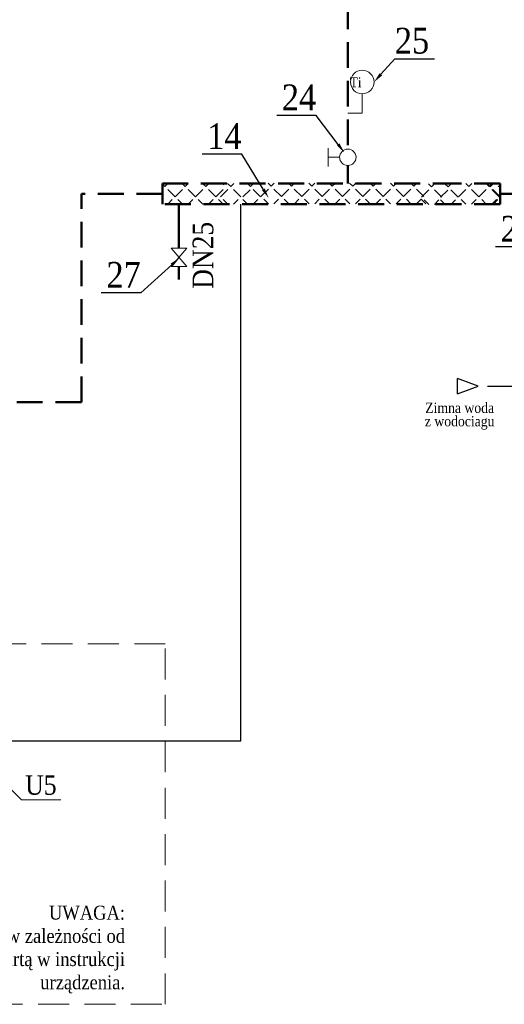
# Model space of a CAD drawing. Extents: x 395 to 255771, y -207783 to 366.
# Tile 7 of 10: x 187535 to 196933, y -178250 to -159153. Entities that reach past the tile are written whole.
import ezdxf
from ezdxf import colors
from ezdxf.entities.mleader import LeaderData, LeaderLine
from ezdxf.enums import TextEntityAlignment as Align
from ezdxf.math import Vec2, Vec3

# ---------------------------------------------------------------- set-up
doc = ezdxf.new("R2010")
doc.units = 0
doc.header["$LTSCALE"] = 100
for name, pattern in [('CONTINU', [0]), ('DASHED', [0.75, 0.5, -0.25]), ('GESTRICHELT', [0.3, 0.2, -0.1])]:
    doc.linetypes.add(name, pattern=pattern)
doc.layers.add('_H_Armaturen_GS', color=7, linetype='CONTINUOUS')
doc.layers.add('Opisy', color=7, linetype='CONTINUOUS')
for name, color, linetype, lineweight in [('LINIE CIENKIE', 7, 'CONTINUOUS', 15), ('RR_IZC_Numeracja', 7, 'CONTINUOUS', 0), ('RR_IZC_powrot', 180, 'DASHED', 50), ('RR_IZC_Urzadzenia', 7, 'CONTINUOUS', 0), ('WODA ZIMNA', 104, 'WODA_ZIMNA', 30)]:
    doc.layers.add(name, color=color, linetype=linetype, lineweight=lineweight)
doc.styles.add('Garamond', font='GARA.TTF')
doc.styles.get("Standard").update_dxf_attribs({"font": 'arial.ttf', "height": 2.5})
doc.linetypes.add('WODA_ZIMNA', pattern='A,20,-6,["W",Standard,S=5,R=0,X=-4,Y=-2.5],-3', length=29)

msp = doc.modelspace()

# ---------------------------------------------------------------- hatches: boundary and pattern name
at = {"layer": '_H_Armaturen_GS', "linetype": 'CONTINU'}
h = msp.add_hatch(dxfattribs=at)
h.set_pattern_fill('ANGLE', color=256, scale=40, angle=45, style=0)
h.set_pattern_definition([(45, (130685.96, -173849.7), (-197.5656, 197.5656), [203.2, -76.2]), (135, (130685.96, -173849.7), (-197.5656, -197.5656), [203.2, -76.2])])
h.paths.add_polyline_path([(191503, -162332), (190303, -162332), (190303, -162732), (191503, -162732)])

# ---------------------------------------------------------------- linework, layer by layer
for p, q in [((192411, -162384), (192352, -162325)), ((192411, -162384), (192470, -162325)), ((192806, -162384), (192747, -162325)), ((192806, -162384), (192865, -162325)), ((193201, -162384), (193142, -162325)), ((193201, -162384), (193261, -162325)), ((193596, -162384), (193537, -162325)), ((193596, -162384), (193656, -162325)), ((193992, -162384), (193932, -162325)), ((193992, -162384), (194051, -162325)), ((194387, -162384), (194327, -162325)), ((194387, -162384), (194446, -162325)), ((194782, -162384), (194723, -162325)), ((194782, -162384), (194841, -162325)), ((195177, -162384), (195118, -162325)), ((195177, -162384), (195236, -162325)), ((191429, -162588), (191572, -162445)), ((191626, -162391), (191567, -162332)), ((191626, -162391), (191685, -162332)), ((191824, -162588), (191680, -162445)), ((191865, -162591), (192005, -162451)), ((192009, -162391), (191950, -162332)), ((192009, -162391), (192068, -162332)), ((192206, -162588), (192063, -162445)), ((192214, -162581), (192357, -162438)), ((192609, -162581), (192465, -162438)), ((192609, -162581), (192752, -162438)), ((193004, -162581), (192860, -162438)), ((193004, -162581), (193147, -162438)), ((193399, -162581), (193255, -162438)), ((193399, -162581), (193543, -162438)), ((193794, -162581), (193650, -162438)), ((193794, -162581), (193938, -162438)), ((194189, -162581), (194045, -162438)), ((194189, -162581), (194333, -162438)), ((194584, -162581), (194441, -162438)), ((194584, -162581), (194728, -162438)), ((194979, -162581), (194836, -162438)), ((194979, -162581), (195123, -162438)), ((195375, -162581), (195231, -162438)), ((195325, -162595), (195468, -162452)), ((195522, -162398), (195463, -162339)), ((195522, -162398), (195581, -162339)), ((195720, -162595), (195576, -162452)), ((195697, -162598), (195837, -162458)), ((195841, -162398), (195781, -162339)), ((195841, -162398), (195900, -162339)), ((196038, -162595), (195895, -162452)), ((196045, -162588), (196189, -162445)), ((196243, -162391), (196184, -162332)), ((196243, -162391), (196302, -162332)), ((196441, -162588), (196297, -162445)), ((196441, -162588), (196584, -162445)), ((196638, -162391), (196579, -162332)), ((196658, -162395), (196592, -162329)), ((196654, -162391), (196595, -162332)), ((196638, -162391), (196697, -162332)), ((196654, -162391), (196714, -162332)), ((196658, -162395), (196725, -162329)), ((196836, -162588), (196692, -162445)), ((196856, -162593), (196708, -162445)), ((196814, -162393), (196851, -162357)), ((191572, -162732), (191483, -162642)), ((191681, -162732), (191770, -162642)), ((191947, -162725), (191865, -162642)), ((192070, -162725), (192152, -162642)), ((192357, -162725), (192267, -162635)), ((192465, -162725), (192555, -162635)), ((192752, -162725), (192663, -162635)), ((192752, -162725), (192663, -162635)), ((192861, -162725), (192950, -162635)), ((193147, -162725), (193058, -162635)), ((193256, -162725), (193345, -162635)), ((193542, -162725), (193453, -162635)), ((193651, -162725), (193740, -162635)), ((193937, -162725), (193848, -162635)), ((194046, -162725), (194135, -162635)), ((194332, -162725), (194243, -162635)), ((194441, -162725), (194530, -162635)), ((194727, -162725), (194638, -162635)), ((194836, -162725), (194926, -162635)), ((195123, -162725), (195033, -162635)), ((195231, -162725), (195321, -162635)), ((195410, -162725), (195321, -162635)), ((195468, -162739), (195378, -162649)), ((195576, -162739), (195666, -162649)), ((195779, -162732), (195697, -162649)), ((195902, -162732), (195984, -162649)), ((196189, -162732), (196099, -162642)), ((196297, -162732), (196387, -162642)), ((196584, -162732), (196494, -162642)), ((196692, -162732), (196782, -162642)), ((196709, -162732), (196798, -162643)), ((196720, -162729), (196802, -162646))]:
    msp.add_line(p, q, dxfattribs=at)
at = {"layer": 'LINIE CIENKIE', "linetype": 'GESTRICHELT', "ltscale": 30, "elevation": 0}
msp.add_lwpolyline([(190358, -171258), (171691, -171258), (171691, -178250), (190358, -178250)], close=True, dxfattribs=at)
at = {"layer": 'RR_IZC_Numeracja', "elevation": 0}
msp.add_lwpolyline([(186637, -173346), (187568, -174285), (188330, -174285)], dxfattribs=at)
at = {"layer": 'RR_IZC_powrot', "ltscale": 10}
for p, q in [((193898, -157336), (193898, -161663)), ((190303, -162332), (190303, -162732)), ((196851, -162330), (196851, -162730)), ((188730, -166574), (188730, -162532)), ((190303, -162532), (188730, -162532)), ((196851, -162732), (190303, -162732)), ((188730, -166574), (177863, -166574))]:
    msp.add_line(p, q, dxfattribs=at)
at = {"layer": 'RR_IZC_powrot', "ltscale": 750}
for p, q in [((193898, -161982), (193898, -162332)), ((196851, -162530), (197812, -162530))]:
    msp.add_line(p, q, dxfattribs=at)
at = {"layer": 'RR_IZC_powrot', "ltscale": 25}
for p, q in [((190623, -163587), (190623, -162732)), ((190623, -163937), (190623, -164192))]:
    msp.add_line(p, q, dxfattribs=at)
at = {"layer": 'RR_IZC_powrot', "ltscale": 10}
msp.add_lwpolyline([(196851, -162332), (196049, -162332), (190303, -162332)], dxfattribs=at)
at = {"layer": 'RR_IZC_Urzadzenia'}
for p, q in [((194177, -160969), (194177, -160591)), ((194177, -160969), (193898, -160969)), ((193515, -162001), (193515, -161644)), ((193738, -161822), (193515, -161822))]:
    msp.add_line(p, q, dxfattribs=at)
msp.add_lwpolyline([(190473, -163587), (190773, -163587), (190473, -163937), (190773, -163937)], close=True, dxfattribs=at)
for centre, radius in [((194178, -160362), 229), ((193898, -161822), 159)]:
    msp.add_circle(centre, radius, dxfattribs=at)
at = {"layer": 'WODA ZIMNA', "ltscale": 10}
for p, q in [((191824, -173141, 0), (191824, -162732)), ((196424, -166262), (196024, -166112)), ((196024, -166412), (196024, -166112)), ((196024, -166412), (196424, -166262)), ((196604, -166262), (197943, -166262)), ((186308, -173141), (191824, -173141, 0))]:
    msp.add_line(p, q, dxfattribs=at)

# ---------------------------------------------------------------- texts
at = {"layer": 'Opisy', "linetype": 'Continuous', "style": 'Garamond'}
msp.add_text('U5', height=375, dxfattribs=at).set_placement((187946, -174001, 0), align=Align.MIDDLE)
at = {"layer": 'Opisy', "linetype": 'Continuous', "insert": (189577, -176338, 0), "char_height": 270, "width": 17326.58, "attachment_point": 3, "style": 'Garamond'}
msp.add_mtext('UWAGA: \\PWielkość butli z granulatem demineralizującym należy określać indywidualnie dla każdego układu, w zależności od pojemności instalacji oraz jakości wody. Zmiękczanie dopuszcza się zgodnie z tabelą twardości zawartą w instrukcji urządzenia.', dxfattribs=at)
at = {"layer": 'RR_IZC_Numeracja', "insert": (190888, -164374), "char_height": 400, "width": 70.63, "attachment_point": 1, "rotation": 90, "style": 'Garamond'}
msp.add_mtext('DN25', dxfattribs=at)
at = {"layer": 'RR_IZC_Urzadzenia', "linetype": 'Continuous', "style": 'Garamond'}
for s, p in [('Zimna woda', (196067, -166780)), ('z wodociagu', (196067, -167040))]:
    msp.add_text(s, height=200, dxfattribs=at).set_placement(p, align=Align.CENTER)
at = {"layer": 'RR_IZC_Urzadzenia', "insert": (194163, -160272), "char_height": 190.2, "attachment_point": 3, "line_spacing_factor": 0.496689, "style": 'Garamond'}
msp.add_mtext('\\pxqc;Ti', dxfattribs=at)

# ---------------------------------------------------------------- leaders
at = {"layer": 'RR_IZC_Numeracja'}
ml = msp.add_multileader_mtext('Standard', dxfattribs=at)
ml.set_content('25', style='Garamond')
ml.set_leader_properties()
ml.build(insert=Vec2(0, 0))
ml.multileader.update_dxf_attribs({"text_left_attachment_type": 6, "text_right_attachment_type": 6, "dogleg_length": 0, "arrow_head_size": 200})
ctx = ml.context
ctx.base_point, ctx.char_height, ctx.arrow_head_size, ctx.plane_origin = Vec3(194809, -159910), 500, 200, Vec3(53485, -4098)
ctx.left_attachment, ctx.right_attachment = 6, 6
notes = []
notes.append((ctx, [(0, (1, 1, 0), (194809, -159910), (1, 0), 0, [(0, [(194407, -160362)], 0, [])])]))
ctx.mtext.insert = Vec3(194811, -159310)
ml = msp.add_multileader_mtext('Standard', dxfattribs=at)
ml.set_content('24', style='Garamond')
ml.set_leader_properties()
ml.build(insert=Vec2(0, 0))
ml.multileader.update_dxf_attribs({"text_left_attachment_type": 6, "text_right_attachment_type": 6, "dogleg_length": 0, "arrow_head_size": 200})
ctx = ml.context
ctx.base_point, ctx.char_height, ctx.arrow_head_size, ctx.plane_origin = Vec3(192593, -161009), 500, 200, Vec3(49736, -5520)
ctx.left_attachment, ctx.right_attachment, ctx.text_align_type = 6, 6, 2
notes.append((ctx, [(0, (1, 1, 0), (193286, -161009), (-1, 0), 0, [(0, [(193831, -161732)], 0, [])])]))
ctx.mtext.insert, ctx.mtext.alignment = Vec3(193284, -160409), 3
ml = msp.add_multileader_mtext('Standard', dxfattribs=at)
ml.set_content('14', style='Garamond')
ml.set_leader_properties()
ml.build(insert=Vec2(0, 0))
ml.multileader.update_dxf_attribs({"text_left_attachment_type": 6, "text_right_attachment_type": 6, "dogleg_length": 0, "arrow_head_size": 200})
ctx = ml.context
ctx.base_point, ctx.char_height, ctx.arrow_head_size, ctx.plane_origin = Vec3(191188, -161762), 500, 200, Vec3(48197, -8234)
ctx.left_attachment, ctx.right_attachment, ctx.text_align_type = 6, 6, 2
notes.append((ctx, [(0, (1, 1, 0), (191840, -161762), (-1, 0), 0, [(0, [(192364, -162612)], 0, [])])]))
ctx.mtext.insert, ctx.mtext.alignment = Vec3(191838, -161162), 3
ml = msp.add_multileader_mtext('Standard', dxfattribs=at)
ml.set_content('24', style='Garamond')
ml.set_leader_properties()
ml.build(insert=Vec2(0, 0))
ml.multileader.update_dxf_attribs({"text_left_attachment_type": 6, "text_right_attachment_type": 6, "dogleg_length": 0, "arrow_head_size": 200})
ctx = ml.context
ctx.base_point, ctx.char_height, ctx.arrow_head_size, ctx.plane_origin = Vec3(196835, -163559), 500, 200, Vec3(53733, -8233)
ctx.left_attachment, ctx.right_attachment, ctx.text_align_type = 6, 6, 2
notes.append((ctx, [(0, (1, 1, 0), (197528, -163559), (-1, 0), 0, [(0, [(197948, -162624)], 0, [])])]))
ctx.mtext.insert, ctx.mtext.alignment = Vec3(197526, -162959), 3
ml = msp.add_multileader_mtext('Standard', dxfattribs=at)
ml.set_content('27', style='Garamond')
ml.set_leader_properties()
ml.build(insert=Vec2(0, 0))
ml.multileader.update_dxf_attribs({"text_left_attachment_type": 6, "text_right_attachment_type": 6, "dogleg_length": 0, "arrow_head_size": 200})
ctx = ml.context
ctx.base_point, ctx.char_height, ctx.arrow_head_size, ctx.plane_origin = Vec3(189212, -164452), 500, 200, Vec3(46472, -9164)
ctx.left_attachment, ctx.right_attachment, ctx.text_align_type = 6, 6, 2
notes.append((ctx, [(0, (1, 1, 0), (189884, -164452), (-1, 0), 0, [(0, [(190632, -163774)], 0, [])])]))
ctx.mtext.insert, ctx.mtext.alignment = Vec3(189882, -163852), 3
for ctx, leaders in notes:
    for number, flags, end, landing, length, lines in leaders:
        leader = LeaderData()
        leader.index, (leader.has_last_leader_line, leader.has_dogleg_vector, leader.attachment_direction) = number, flags
        leader.last_leader_point, leader.dogleg_vector, leader.dogleg_length = Vec3(end), Vec3(landing), length
        for number, points, colour, breaks in lines:
            line = LeaderLine()
            line.index, line.vertices, line.color, line.breaks = number, Vec3.list(points), colors.encode_raw_color(colour), breaks
            leader.lines.append(line)
        ctx.leaders.append(leader)

doc.saveas('drawing.dxf')
